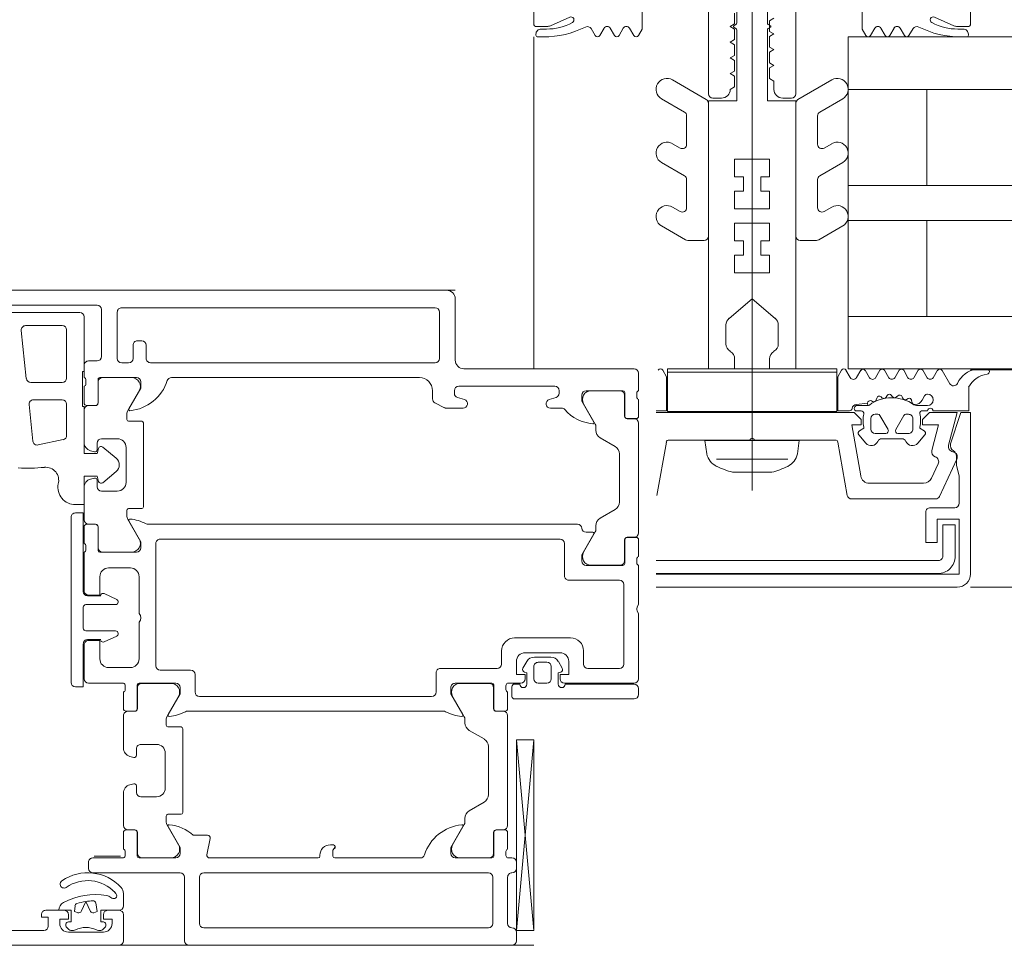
# Model space of a CAD drawing. Header units: centimetres. Extents: x -1253 to 21770, y -8842 to 3590.
# Tile 83 of 120: x 483 to 495, y 1664 to 1675. Entities that reach past the tile are written whole.
import ezdxf

# ---------------------------------------------------------------- set-up
doc = ezdxf.new("R2010")
doc.units = ezdxf.units.CM
for name, color, linetype, lineweight in [('A-DETL-GENF', 92, 'Continuous', 9), ('A-DOOR', 31, 'Continuous', 13), ('A-GLAZ-CURT', 52, 'Continuous', 9), ('A-GLAZ-CWMG', 51, 'Continuous', 9)]:
    doc.layers.add(name, color=color, linetype=linetype, lineweight=lineweight)

# ---------------------------------------------------------------- blocks, each defined once
blk = doc.blocks.new('Schueco_FWS_ADS-75-SimplySmart_inw_Family-02 - FWS SI insert unit 90-2368395-6_piętro IV __13_80 m_ - stan projektowany')
at = {"layer": 'A-DETL-GENF'}
for p, q in [((-75.5, 6.6), (75.5, 6.6)), ((74.6, -0.9), (-74.6, -0.9))]:
    blk.add_line(p, q, dxfattribs=at)
at = {"layer": 'A-DOOR'}
for p, q in [((-75.3, 6.45), (-75.3, 6.55)), ((-75.25, 6.6), (-71.55, 6.6)), ((-71.5, 6.55), (-71.5, 5.82)), ((-70.8, 6.25), (-70.8, 6.55)), ((-75.3, 4.249), (-75.5, 6.43)), ((-70.17, 6.45), (-70.57, 6.45)), ((-70.543, 6.43), (-70.513, 6.43)), ((-70.227, 6.43), (-70.197, 6.43)), ((-68.6, 6.43), (-69.89, 6.43)), ((-75.2, 5.82), (-75.2, 6.35)), ((-75.03, 6.35), (-75.03, 5.82)), ((-71.72, 6.4), (-74.98, 6.4)), ((-71.67, 5.82), (-71.67, 6.35)), ((-70.588, 6.397), (-70.564, 6.421)), ((-70.176, 6.421), (-70.152, 6.397)), ((-70.62, 6.2), (-70.75, 6.2)), ((-69.91, 6.2), (-70.12, 6.2)), ((-74.98, 5.77), (-71.72, 5.77)), ((-71.45, 5.77), (-70.45, 5.77)), ((-75.3, 5.65), (-75.3, 5.72)), ((-70.4, 5.72), (-70.4, 5.65)), ((-75.2, 5.6), (-75.25, 5.6)), ((-75.18, 5.528), (-75.18, 5.572)), ((-75.041, 5.58), (-75.041, 5.31)), ((-75.04, 5.309), (-75.04, 5.549)), ((-74.6, 5.6), (-75.021, 5.6)), ((-74.99, 5.599), (-74.656, 5.599)), ((-73.22, 5.6), (-74.2, 5.6)), ((-73.05, 5.58), (-73.05, 5.57)), ((-71.786, 5.6), (-73.03, 5.6)), ((-71.794, 5.376), (-71.757, 5.564)), ((-70.979, 5.6), (-71.4, 5.6)), ((-71.01, 5.599), (-71.344, 5.599)), ((-70.96, 5.309), (-70.96, 5.549)), ((-70.959, 5.31), (-70.959, 5.58)), ((-70.82, 5.572), (-70.82, 5.528)), ((-70.45, 5.6), (-70.8, 5.6)), ((-70.765, 5.58), (-70.465, 5.58)), ((-75.2, 5.31), (-75.2, 5.5)), ((-74.569, 5.449), (-74.703, 5.216)), ((-73.17, 5.45), (-73.205, 5.45)), ((-71.431, 5.449), (-71.297, 5.216)), ((-70.8, 5.5), (-70.8, 5.31)), ((-71.6, 5.34), (-71.764, 5.34)), ((-75.2, 3.971), (-75.2, 5.229)), ((-75.071, 5.28), (-75.17, 5.28)), ((-75.15, 5.279), (-75.07, 5.279)), ((-74.71, 5.191), (-74.71, 5.147)), ((-71.29, 5.191), (-71.29, 5.12)), ((-70.85, 5.279), (-70.93, 5.279)), ((-70.83, 5.28), (-70.929, 5.28)), ((-70.8, 4.859), (-70.8, 5.229)), ((-71.48, 5.08), (-71.48, 4.12)), ((-71.31, 5.1), (-71.46, 5.1)), ((-74.76, 5.06), (-74.93, 4.962)), ((-74.98, 4.875), (-74.98, 4.325)), ((-71.18, 4.9), (-71, 4.9)), ((-70.95, 4.85), (-70.95, 4.775)), ((-71.28, 4.4), (-71.28, 4.8)), ((-70.919, 4.751), (-70.874, 4.763)), ((-70.95, 4.425), (-70.95, 4.35)), ((-70.874, 4.437), (-70.919, 4.449)), ((-71, 4.3), (-71.18, 4.3)), ((-70.8, 3.971), (-70.8, 4.341)), ((-74.93, 4.238), (-74.76, 4.14)), ((-71.46, 4.1), (-71.31, 4.1)), ((-71.29, 4.08), (-71.29, 4.009)), ((-74.71, 4.053), (-74.71, 4.009)), ((-74.703, 3.984), (-74.569, 3.751)), ((-71.297, 3.984), (-71.431, 3.751)), ((-75.2, 3.7), (-75.2, 3.89)), ((-75.17, 3.92), (-75.071, 3.92)), ((-75.07, 3.921), (-75.15, 3.921)), ((-75.041, 3.89), (-75.041, 3.62)), ((-75.04, 3.651), (-75.04, 3.891)), ((-74.467, 3.92), (-71.533, 3.92)), ((-70.96, 3.651), (-70.96, 3.891)), ((-70.959, 3.62), (-70.959, 3.89)), ((-70.93, 3.921), (-70.85, 3.921)), ((-70.929, 3.92), (-70.83, 3.92)), ((-70.8, 3.89), (-70.8, 3.7)), ((-76.7, 3.73), (-76.7, 3.66)), ((-75.28, 3.78), (-76.65, 3.78)), ((-75.25, 3.64), (-75.25, 3.75)), ((-71.67, 3.75), (-74.33, 3.75)), ((-76.65, 3.61), (-75.86, 3.61)), ((-75.34, 3.61), (-75.28, 3.61)), ((-75.18, 3.628), (-75.18, 3.672)), ((-74.38, 3.7), (-74.38, 3.48)), ((-71.62, 3.5), (-71.62, 3.7)), ((-70.82, 3.672), (-70.82, 3.628)), ((-76.7, 2.8), (-76.7, 3.55)), ((-76.65, 3.6), (-75.85, 3.6)), ((-75.7, 3.55), (-75.7, 3.41)), ((-75.55, 3.6), (-75.65, 3.6)), ((-75.5, 3.41), (-75.5, 3.55)), ((-75.35, 3.6), (-75.2, 3.6)), ((-75.021, 3.6), (-74.6, 3.6)), ((-74.656, 3.601), (-74.99, 3.601)), ((-71.4, 3.6), (-70.979, 3.6)), ((-71.344, 3.601), (-71.01, 3.601)), ((-70.8, 3.6), (-70.4, 3.6)), ((-70.35, 3.55), (-70.35, 3.16)), ((-70.2, 3.59), (-70.2, 1.7)), ((-76.12, 3.43), (-76.48, 3.43)), ((-75.826, 3.429), (-75.781, 3.35)), ((-75.419, 3.35), (-75.374, 3.429)), ((-74.43, 3.43), (-75.08, 3.43)), ((-71.22, 3.45), (-71.57, 3.45)), ((-71.17, 2), (-71.17, 3.4)), ((-70.63, 3.42), (-70.88, 3.42)), ((-76.53, 3.38), (-76.53, 2.47)), ((-76.07, 3.23), (-76.07, 3.38)), ((-75.694, 3.3), (-75.506, 3.3)), ((-75.65, 3.36), (-75.55, 3.36)), ((-75.13, 3.38), (-75.13, 3.23)), ((-70.98, 3.32), (-70.98, 2.9)), ((-75.8, 3.25), (-75.4, 3.25)), ((-75.28, 3.08), (-75.92, 3.08)), ((-70.723, 3.06), (-70.581, 3.126)), ((-70.54, 3.1), (-70.39, 3.1)), ((-70.74, 3.03), (-70.74, 3.033)), ((-70.37, 3), (-70.71, 3)), ((-70.34, 2.73), (-70.34, 2.97)), ((-70.98, 2.8), (-70.98, 2.38)), ((-76.7, 2.25), (-76.7, 2.7)), ((-70.74, 2.667), (-70.74, 2.67)), ((-70.581, 2.574), (-70.723, 2.64)), ((-70.71, 2.7), (-70.37, 2.7)), ((-70.39, 2.6), (-70.54, 2.6)), ((-70.35, 2.54), (-70.35, 2.1)), ((-76.48, 2.42), (-75.9, 2.42)), ((-75.85, 2.37), (-75.85, 2)), ((-70.88, 2.28), (-70.63, 2.28)), ((-76.7, 1.96), (-76.7, 2.15)), ((-76.68, 2.178), (-76.68, 2.222)), ((-76.541, 2.23), (-76.541, 1.96)), ((-76.54, 1.959), (-76.54, 2.199)), ((-76.1, 2.25), (-76.521, 2.25)), ((-76.49, 2.249), (-76.156, 2.249)), ((-76.069, 2.099), (-76.203, 1.866)), ((-70.529, 2.1), (-70.95, 2.1)), ((-70.894, 2.099), (-70.56, 2.099)), ((-70.51, 2.049), (-70.51, 1.809)), ((-70.509, 1.81), (-70.509, 2.08)), ((-70.37, 2.072), (-70.37, 2.028)), ((-76.571, 1.93), (-76.67, 1.93)), ((-76.65, 1.929), (-76.57, 1.929)), ((-75.8, 1.95), (-71.22, 1.95)), ((-70.847, 1.716), (-70.981, 1.949)), ((-70.35, 2), (-70.35, 1.81)), ((-76.7, 0.621), (-76.7, 1.879)), ((-76.21, 1.841), (-76.21, 1.797)), ((-76.099, 1.87), (-76.176, 1.87)), ((-76.26, 1.71), (-76.43, 1.612)), ((-71.083, 1.78), (-76, 1.78)), ((-70.84, 1.62), (-70.84, 1.691)), ((-70.48, 1.779), (-70.4, 1.779)), ((-70.38, 1.78), (-70.479, 1.78)), ((-70.35, 1.729), (-70.35, 1.359)), ((-71.03, 0.62), (-71.03, 1.58)), ((-71.01, 1.6), (-70.86, 1.6)), ((-76.48, 1.525), (-76.48, 0.975)), ((-70.55, 1.4), (-70.73, 1.4)), ((-70.83, 1.3), (-70.83, 0.9)), ((-70.716, 1.177), (-70.564, 1.304)), ((-70.5, 1.275), (-70.5, 1.35)), ((-70.424, 1.263), (-70.469, 1.251)), ((-70.564, 0.896), (-70.716, 1.023)), ((-70.5, 0.85), (-70.5, 0.925)), ((-70.469, 0.949), (-70.424, 0.937)), ((-76.43, 0.888), (-76.26, 0.79)), ((-70.73, 0.8), (-70.55, 0.8)), ((-70.35, 0.841), (-70.35, 0.471)), ((-69.824, 0.872), (-70.11, 0.811)), ((-69.72, 0.41), (-69.764, 0.829)), ((-76.21, 0.703), (-76.21, 0.659)), ((-70.15, 0.763), (-70.15, 0.405)), ((-76.67, 0.57), (-76.571, 0.57)), ((-76.57, 0.571), (-76.65, 0.571)), ((-76.203, 0.634), (-76.069, 0.401)), ((-70.86, 0.6), (-71.01, 0.6)), ((-70.84, 0.509), (-70.84, 0.58)), ((-76.7, 0.35), (-76.7, 0.54)), ((-76.541, 0.54), (-76.541, 0.27)), ((-76.54, 0.301), (-76.54, 0.541)), ((-70.981, 0.251), (-70.847, 0.484)), ((-75.817, 0.45), (-75.69, 0.45)), ((-75.675, 0.352), (-75.755, 0.328)), ((-74.625, 0.328), (-74.705, 0.352)), ((-74.69, 0.45), (-74.499, 0.45)), ((-74.476, 0.445), (-74.367, 0.389)), ((-74.34, 0.344), (-74.34, 0.25)), ((-70.51, 0.391), (-70.51, 0.151)), ((-70.509, 0.12), (-70.509, 0.39)), ((-70.4, 0.421), (-70.48, 0.421)), ((-70.479, 0.42), (-70.38, 0.42)), ((-70.35, 0.39), (-70.35, 0.2)), ((-70.1, 0.355), (-69.769, 0.355)), ((-76.7, 0.05), (-76.7, 0.25)), ((-76.68, 0.278), (-76.68, 0.322)), ((-76.521, 0.25), (-76.1, 0.25)), ((-76.156, 0.251), (-76.49, 0.251)), ((-75.79, 0.28), (-75.79, 0.25)), ((-74.59, 0.25), (-74.59, 0.28)), ((-75.74, 0.2), (-74.64, 0.2)), ((-70.37, 0.172), (-70.37, 0.128)), ((-69.738, 0.155), (-70.1, 0.155)), ((-74.7, 0), (-76.65, 0)), ((-74.19, 0.1), (-71.35, 0.1)), ((-70.95, 0.1), (-70.529, 0.1)), ((-70.56, 0.101), (-70.894, 0.101)), ((-70.35, 0.1), (-70.35, -0.04)), ((-70.15, 0.105), (-70.15, -0.445)), ((-69.63, -0.44), (-69.688, 0.11)), ((-74.6, -0.8), (-74.6, -0.1)), ((-71.11, -0.07), (-74.37, -0.07)), ((-70.78, -0.07), (-70.86, -0.07)), ((-70.4, -0.09), (-70.5, -0.09)), ((-74.42, -0.12), (-74.42, -0.65)), ((-71.06, -0.27), (-71.06, -0.12)), ((-70.91, -0.12), (-70.91, -0.27)), ((-70.73, -0.65), (-70.73, -0.12)), ((-70.55, -0.14), (-70.55, -0.68)), ((-70.96, -0.32), (-71.01, -0.32)), ((-70.1, -0.495), (-69.68, -0.495)), ((-69.45, -0.645), (-70.3, -0.645)), ((-74.37, -0.7), (-70.78, -0.7)), ((-70.5, -0.73), (-69.21, -0.73)), ((-68.35, -0.9), (-74.5, -0.9))]:
    blk.add_line(p, q, dxfattribs=at)
at = {"layer": 'A-DOOR', "flags": 128}
for points in [[(-70.75, 6.6), (-62.1, 6.6), (-62.1, 6.26), (-62.21, 6.15), (-62.27, 6.15), (-62.27, 6.32)], [(-75.5, 4.249), (-75.5, 6.43), (-75.3, 6.43), (-75.3, 4.249), (-75.5, 4.249), (-75.3, 6.43)], [(-70.75, 6.2), (-70.54, 6.2), (-70.54, 6.33), (-70.57, 6.33)], [(-70.67, 6.35), (-70.67, 6.3), (-70.57, 6.3), (-70.57, 6.25)], [(-70.17, 6.33), (-70.2, 6.33), (-70.2, 6.2), (-70.06, 6.2)], [(-70.17, 6.25), (-70.17, 6.3), (-70.07, 6.3), (-70.07, 6.35)], [(-69.94, 6.38), (-69.94, 6.28), (-69.86, 6.28), (-69.86, 6.25)], [(-70.8, 6.006), (-70.8, 6.015), (-70.8, 6.15)], [(-74.688, 5.241), (-74.55, 5.48), (-74.55, 5.55)], [(-73.225, 5.47), (-73.225, 5.477), (-73.2, 5.51), (-73.2, 5.58)], [(-71.45, 5.55), (-71.45, 5.48), (-71.312, 5.241)], [(-74.55, 3.65), (-74.55, 3.72), (-74.688, 3.959)], [(-71.312, 3.959), (-71.45, 3.72), (-71.45, 3.65)], [(-75.78, 3.61), (-75.78, 3.48), (-75.808, 3.473)], [(-75.392, 3.473), (-75.42, 3.48), (-75.42, 3.61)], [(-70.34, 3.15), (-70.34, 3.64), (-70.25, 3.64)], [(-75.8, 3.55), (-75.8, 3.5), (-75.9, 3.5), (-75.9, 3.35)], [(-75.3, 3.35), (-75.3, 3.5), (-75.4, 3.5), (-75.4, 3.55)], [(-70.4, 3.11), (-70.53, 3.11), (-70.53, 3.32)], [(-70.53, 2.38), (-70.53, 2.59), (-70.4, 2.59)], [(-70.25, 1.65), (-70.34, 1.65), (-70.34, 2.55)], [(-76.188, 1.891), (-76.05, 2.13), (-76.05, 2.2)], [(-71, 2.05), (-71, 1.98), (-70.862, 1.741)], [(-70.516, 1.289), (-70.5, 1.23), (-70.35, 1.23), (-70.35, 1.555), (-70.25, 1.555)], [(-70.35, -0.595), (-70.35, 0.03), (-70.33, 0.03), (-70.33, 0.43), (-70.35, 0.43), (-70.35, 0.97), (-70.5, 0.97), (-70.516, 0.911)], [(-76.05, 0.3), (-76.05, 0.37), (-76.188, 0.609)], [(-70.862, 0.459), (-71, 0.22), (-71, 0.15)]]:
    blk.add_lwpolyline(points, dxfattribs=at)
for points in [[(-70.483, 6.115), (-70.5, 6.213), (-70.46, 6.227), (-70.5, 6.213)], [(-70.423, 6.212), (-70.37, 6.099), (-70.317, 6.212), (-70.37, 6.099)], [(-70.28, 6.227), (-70.24, 6.213), (-70.246, 6.149), (-70.24, 6.213)]]:
    blk.add_lwpolyline(points, close=True, dxfattribs=at)
at = {"layer": 'A-DOOR'}
for centre, radius, start, end in [((-75.25, 6.55), 0.05, 90, 180), ((-71.55, 6.55), 0.05, 0, 90), ((-70.75, 6.55), 0.05, 90, 180), ((-75.25, 6.45), 0.05, 180, 270), ((-70.57, 6.35), 0.1, 90, 180), ((-70.543, 6.4), 0.03, 90, 135), ((-70.513, 6.38), 0.05, 62.5107, 90), ((-70.227, 6.38), 0.05, 90, 117.4893), ((-70.197, 6.4), 0.03, 45, 90), ((-70.17, 6.35), 0.1, 0, 90), ((-69.89, 6.38), 0.05, 90, 180), ((-75.25, 6.35), 0.05, 0, 90), ((-74.98, 6.35), 0.05, 90, 180), ((-71.72, 6.35), 0.05, 0, 90), ((-70.56, 6.369), 0.04, 135, 255.5225), ((-70.37, 6.655), 0.26, 242.5107, 297.4893), ((-70.18, 6.369), 0.04, 284.4775, 45), ((-70.75, 6.25), 0.05, 180, 270), ((-70.62, 6.25), 0.05, 270, 360), ((-70.45, 6.199), 0.03, 25, 110), ((-70.45, 6.199), 0.03, 25, 110), ((-70.29, 6.199), 0.03, 70, 155), ((-70.29, 6.199), 0.03, 70, 155), ((-70.12, 6.25), 0.05, 180, 270), ((-69.91, 6.25), 0.05, 270, 0), ((-70.75, 6.15), 0.05, 90, 180), ((-70.482, 6.81), 0.79, 260.8458, 297.8642), ((-70.453, 6.121), 0.03, 190, 272.4282), ((-70.453, 6.121), 0.03, 190, 272.4282), ((-70.482, 6.81), 0.72, 272.4282, 278.9885), ((-70.482, 6.81), 0.72, 272.4282, 278.9885), ((-70.482, 6.81), 0.72, 278.9885, 287.4598), ((-70.482, 6.81), 0.72, 278.9885, 287.4598), ((-70.275, 6.152), 0.03, 287.4598, 355), ((-70.275, 6.152), 0.03, 287.4598, 355), ((-70.16, 6.2), 0.1, 297.8642, 0), ((-70.27, 6.029), 0.53, 180, 181.5104), ((-70.7, 6.006), 0.1, 180, 222.3901), ((-70.694, 6.035), 0.03, 102.6892, 206.8893), ((-70.623, 6.071), 0.11, 206.8893, 223.162), ((-70.391, 6.289), 0.429, 223.162, 304.8585), ((-70.69, 6.015), 0.05, 49.3398, 102.6892), ((-70.592, 6.129), 0.1, 229.3398, 260.8458), ((-70.391, 6.289), 0.519, 222.3901, 304.8585), ((-70.12, 5.9), 0.045, 304.8585, 124.8585), ((-75.25, 5.72), 0.05, 90, 180), ((-75.25, 5.82), 0.05, 270, 0), ((-74.98, 5.82), 0.05, 180, 270), ((-71.72, 5.82), 0.05, 270, 360), ((-71.45, 5.82), 0.05, 180, 270), ((-70.45, 5.72), 0.05, 0, 90), ((-75.25, 5.65), 0.05, 180, 270), ((-70.45, 5.65), 0.05, 270, 0), ((-75.21, 5.572), 0.03, 0, 70.5288), ((-75.21, 5.528), 0.03, 289.4712, 0), ((-75.021, 5.58), 0.02, 90, 180), ((-74.99, 5.549), 0.05, 90, 180), ((-74.724, 5.718), 0.5, 275.6226, 342.2516), ((-74.656, 5.499), 0.1, 330, 90), ((-74.6, 5.55), 0.05, 0, 90), ((-74.2, 5.55), 0.05, 90, 162.2516), ((-73.22, 5.58), 0.02, 0, 90), ((-73.17, 5.57), 0.12, 270, 0), ((-73.03, 5.58), 0.02, 90, 180), ((-71.786, 5.57), 0.03, 349, 90), ((-71.4, 5.55), 0.05, 90, 180), ((-71.344, 5.499), 0.1, 90, 210), ((-71.01, 5.549), 0.05, 0, 90), ((-70.979, 5.58), 0.02, 0, 90), ((-70.79, 5.572), 0.03, 109.4712, 180), ((-70.79, 5.528), 0.03, 180, 250.5288), ((-73.205, 5.477), 0.02, 135, 180), ((-73.205, 5.47), 0.02, 180, 270), ((-75.17, 5.31), 0.03, 180, 270), ((-75.071, 5.31), 0.03, 270, 0), ((-75.07, 5.309), 0.03, 270, 0), ((-71.764, 5.37), 0.03, 169, 270), ((-71.272, 5.717), 0.5, 228.9748, 263.8593), ((-70.93, 5.309), 0.03, 180, 270), ((-70.929, 5.31), 0.03, 180, 270), ((-70.83, 5.31), 0.03, 270, 0), ((-75.15, 5.229), 0.05, 90, 180), ((-74.66, 5.191), 0.05, 150, 180), ((-74.676, 5.234), 0.0138, 150, 275.6226), ((-71.324, 5.234), 0.0138, 263.8593, 30), ((-71.34, 5.191), 0.05, 0, 30), ((-70.85, 5.229), 0.05, 0, 90), ((-74.81, 5.147), 0.1, 300, 0), ((-71.46, 5.08), 0.02, 90, 180), ((-71.31, 5.12), 0.02, 270, 0), ((-74.88, 4.875), 0.1, 120, 180), ((-71.18, 4.8), 0.1, 90, 180), ((-71, 4.85), 0.05, 0, 90), ((-70.9, 4.859), 0.1, 285, 0), ((-70.925, 4.775), 0.025, 180, 285), ((-71.18, 4.4), 0.1, 180, 270), ((-70.925, 4.425), 0.025, 75, 180), ((-70.9, 4.341), 0.1, 0, 75), ((-74.88, 4.325), 0.1, 180, 240), ((-71, 4.35), 0.05, 270, 0), ((-74.81, 4.053), 0.1, 0, 60), ((-71.46, 4.12), 0.02, 180, 270), ((-71.31, 4.08), 0.02, 0, 90), ((-75.15, 3.971), 0.05, 180, 270), ((-74.66, 4.009), 0.05, 180, 210), ((-74.676, 3.966), 0.0138, 84.6714, 210), ((-74.721, 3.482), 0.5, 62.5097, 84.6714), ((-71.279, 3.482), 0.5, 95.3286, 117.4903), ((-71.324, 3.966), 0.0138, 330, 95.3286), ((-71.34, 4.009), 0.05, 330, 0), ((-70.85, 3.971), 0.05, 270, 0), ((-75.17, 3.89), 0.03, 90, 180), ((-75.071, 3.89), 0.03, 360, 90), ((-75.07, 3.891), 0.03, 0, 90), ((-74.467, 3.97), 0.05, 242.5097, 270), ((-71.533, 3.97), 0.05, 270, 297.4903), ((-70.93, 3.891), 0.03, 90, 180), ((-70.929, 3.89), 0.03, 90, 180), ((-70.83, 3.89), 0.03, 0, 90), ((-76.65, 3.73), 0.05, 90, 180), ((-75.28, 3.75), 0.03, 0, 90), ((-74.656, 3.701), 0.1, 270, 30), ((-74.33, 3.7), 0.05, 90, 180), ((-71.67, 3.7), 0.05, 0, 90), ((-71.344, 3.701), 0.1, 150, 270), ((-76.65, 3.66), 0.05, 180, 270), ((-75.82, 3.61), 0.04, 0, 180), ((-75.38, 3.61), 0.04, 0, 180), ((-75.28, 3.64), 0.03, 270, 0), ((-75.21, 3.672), 0.03, 0, 70.5288), ((-75.21, 3.628), 0.03, 289.4712, 360), ((-75.021, 3.62), 0.02, 180, 270), ((-74.99, 3.651), 0.05, 180, 270), ((-74.6, 3.65), 0.05, 270, 0), ((-71.4, 3.65), 0.05, 180, 270), ((-71.01, 3.651), 0.05, 270, 0), ((-70.979, 3.62), 0.02, 270, 0), ((-70.79, 3.672), 0.03, 109.4712, 180), ((-70.79, 3.628), 0.03, 180, 250.5288), ((-70.25, 3.59), 0.05, 0, 90), ((-76.65, 3.55), 0.05, 90, 180), ((-75.85, 3.55), 0.05, 0, 90), ((-75.65, 3.55), 0.05, 90, 180), ((-75.55, 3.55), 0.05, 0, 90), ((-75.35, 3.55), 0.05, 90, 180), ((-71.57, 3.5), 0.05, 180, 270), ((-70.4, 3.55), 0.05, 0, 90), ((-76.48, 3.38), 0.05, 90, 180), ((-76.12, 3.38), 0.05, 0, 90), ((-75.8, 3.444), 0.03, 105, 210), ((-75.65, 3.41), 0.05, 180, 270), ((-75.55, 3.41), 0.05, 270, 0), ((-75.4, 3.444), 0.03, 330, 75), ((-75.08, 3.38), 0.05, 90, 180), ((-74.43, 3.48), 0.05, 270, 0), ((-71.22, 3.4), 0.05, 0, 90), ((-70.88, 3.32), 0.1, 90, 180), ((-70.63, 3.32), 0.1, 0, 90), ((-75.8, 3.35), 0.1, 180, 270), ((-75.694, 3.4), 0.1, 210, 270), ((-75.506, 3.4), 0.1, 270, 330), ((-75.4, 3.35), 0.1, 270, 0), ((-75.92, 3.23), 0.15, 180, 270), ((-75.28, 3.23), 0.15, 270, 0), ((-70.4, 3.16), 0.05, 270, 0), ((-70.71, 3.033), 0.03, 115, 180), ((-70.568, 3.099), 0.03, 21.7118, 115), ((-70.39, 3.15), 0.05, 270, 0), ((-70.71, 3.03), 0.03, 180, 270), ((-70.37, 2.97), 0.03, 0, 90), ((-70.927, 2.85), 0.0725, 136.3972, 223.6028), ((-76.752, 2.75), 0.0725, 316.3972, 43.6028), ((-70.37, 2.73), 0.03, 270, 0), ((-70.71, 2.67), 0.03, 90, 180), ((-70.71, 2.667), 0.03, 180, 245), ((-70.39, 2.55), 0.05, 0, 90), ((-70.568, 2.601), 0.03, 245, 338.2882), ((-70.4, 2.54), 0.05, 360, 90), ((-76.48, 2.47), 0.05, 180, 270), ((-75.9, 2.37), 0.05, 360, 90), ((-70.88, 2.38), 0.1, 180, 270), ((-70.63, 2.38), 0.1, 270, 0), ((-76.71, 2.222), 0.03, 0, 70.5288), ((-76.71, 2.178), 0.03, 289.4712, 0), ((-76.521, 2.23), 0.02, 90, 180), ((-76.49, 2.199), 0.05, 90, 180), ((-76.156, 2.149), 0.1, 330, 90), ((-76.1, 2.2), 0.05, 0, 90), ((-70.95, 2.05), 0.05, 90, 180), ((-70.894, 1.999), 0.1, 90, 210), ((-70.56, 2.049), 0.05, 0, 90), ((-70.529, 2.08), 0.02, 0, 90), ((-70.34, 2.072), 0.03, 109.4712, 180), ((-76.67, 1.96), 0.03, 180, 270), ((-76.65, 1.879), 0.05, 90, 180), ((-76.571, 1.96), 0.03, 270, 0), ((-76.57, 1.959), 0.03, 270, 0), ((-75.8, 2), 0.05, 180, 270), ((-71.22, 2), 0.05, 270, 0), ((-70.34, 2.028), 0.03, 180, 250.5288), ((-76.16, 1.841), 0.05, 150, 180), ((-76.176, 1.884), 0.0138, 150, 270), ((-76.099, 1.82), 0.05, 5.7392, 90), ((-76, 1.83), 0.05, 185.7392, 270), ((-70.48, 1.809), 0.03, 180, 270), ((-70.479, 1.81), 0.03, 180, 270), ((-70.38, 1.81), 0.03, 270, 0), ((-76.31, 1.797), 0.1, 300, 0), ((-71.083, 1.73), 0.05, 62.5097, 90), ((-70.829, 2.218), 0.5, 242.5097, 264.6714), ((-70.874, 1.734), 0.0138, 264.6714, 30), ((-70.89, 1.691), 0.05, 0, 30), ((-70.4, 1.729), 0.05, 0, 90), ((-70.25, 1.7), 0.05, 270, 0), ((-76.38, 1.525), 0.1, 120, 180), ((-71.01, 1.58), 0.02, 90, 180), ((-70.86, 1.62), 0.02, 270, 0), ((-70.25, 1.355), 0.2, 349.3496, 90), ((-70.73, 1.3), 0.1, 90, 180), ((-70.55, 1.35), 0.05, 0, 90), ((-70.45, 1.359), 0.1, 285, 360), ((-70.545, 1.281), 0.03, 14.9951, 130), ((-70.475, 1.275), 0.025, 180, 285), ((-69.909, 1.277), 0.15, 164.3113, 275.3952), ((-70.652, 1.1), 0.1, 130, 230), ((-69.707, -0.863), 2, 86.7837, 95.3952), ((-76.38, 0.975), 0.1, 180, 240), ((-70.545, 0.919), 0.03, 230, 345.0049), ((-70.475, 0.925), 0.025, 75, 180), ((-70.45, 0.841), 0.1, 0, 75), ((-76.31, 0.703), 0.1, 0, 60), ((-70.73, 0.9), 0.1, 180, 270), ((-70.55, 0.85), 0.05, 270, 360), ((-70.1, 0.763), 0.05, 102, 180), ((-69.813, 0.823), 0.05, 6, 102), ((-76.65, 0.621), 0.05, 180, 270), ((-76.67, 0.54), 0.03, 90, 180), ((-76.571, 0.54), 0.03, 0, 90), ((-76.57, 0.541), 0.03, 0, 90), ((-76.16, 0.659), 0.05, 180, 210), ((-76.176, 0.616), 0.0138, 84.0801, 210), ((-76.226, 0.133), 0.5, 41.9139, 84.0801), ((-71.01, 0.62), 0.02, 180, 270), ((-70.86, 0.58), 0.02, 0, 90), ((-75.817, 0.5), 0.05, 221.9139, 270), ((-70.826, -0.018), 0.5, 95.6226, 162.2516), ((-70.874, 0.466), 0.0138, 330, 95.6226), ((-70.89, 0.509), 0.05, 330, 0), ((-70.4, 0.471), 0.05, 270, 360), ((-76.71, 0.322), 0.03, 0, 70.5288), ((-76.156, 0.351), 0.1, 270, 30), ((-75.69, 0.4), 0.05, 287, 90), ((-74.69, 0.4), 0.05, 90, 253), ((-74.499, 0.4), 0.05, 63, 90), ((-74.39, 0.344), 0.05, 360, 63), ((-70.48, 0.391), 0.03, 90, 180), ((-70.479, 0.39), 0.03, 90, 180), ((-70.38, 0.39), 0.03, 360, 90), ((-70.1, 0.405), 0.05, 180, 270), ((-69.769, 0.405), 0.05, 270, 6), ((-76.71, 0.278), 0.03, 289.4712, 0), ((-76.521, 0.27), 0.02, 180, 270), ((-76.49, 0.301), 0.05, 180, 270), ((-76.1, 0.3), 0.05, 270, 360), ((-75.74, 0.28), 0.05, 107, 180), ((-75.74, 0.25), 0.05, 180, 270), ((-74.64, 0.25), 0.05, 270, 360), ((-74.64, 0.28), 0.05, 0, 73), ((-74.19, 0.25), 0.15, 180, 270), ((-70.894, 0.201), 0.1, 150, 270), ((-71.35, 0.15), 0.05, 270, 342.2516), ((-70.95, 0.15), 0.05, 180, 270), ((-70.56, 0.151), 0.05, 270, 0), ((-70.529, 0.12), 0.02, 270, 0), ((-70.34, 0.172), 0.03, 109.4712, 180), ((-70.34, 0.128), 0.03, 180, 250.5288), ((-70.1, 0.105), 0.05, 90, 180), ((-69.738, 0.105), 0.05, 6, 90), ((-76.65, 0.05), 0.05, 180, 270), ((-74.7, -0.1), 0.1, 0, 90), ((-74.37, -0.12), 0.05, 90, 180), ((-71.11, -0.12), 0.05, 360, 90), ((-70.86, -0.12), 0.05, 90, 180), ((-70.78, -0.12), 0.05, 0, 90), ((-70.5, -0.14), 0.05, 90, 180), ((-70.4, -0.04), 0.05, 270, 0), ((-71.01, -0.27), 0.05, 180, 270), ((-70.96, -0.27), 0.05, 270, 0), ((-70.1, -0.445), 0.05, 180, 270), ((-69.68, -0.445), 0.05, 270, 6), ((-74.37, -0.65), 0.05, 180, 270), ((-70.78, -0.65), 0.05, 270, 0), ((-70.3, -0.595), 0.05, 180, 270), ((-70.5, -0.68), 0.05, 180, 270), ((-74.5, -0.8), 0.1, 180, 270)]:
    blk.add_arc(centre, radius, start, end, dxfattribs=at)
blk = doc.blocks.new('Rectangular Mullion - SI_CovCap-20mm_Mull-85mm-2281818-6_piętro IV __13_80 m_ - stan projektowany')
at = {"layer": 'A-DETL-GENF'}
for p, q in [((-0.5, 3.15), (-0.5, 5.85)), ((0.5, 5.85), (0.5, 3.15)), ((0, 5.327), (0, -1.394)), ((-0.175, 3.96), (-0.175, 4.099)), ((0.175, 3.96), (0.175, 4.099)), ((-2.31, 3.929), (-2.089, 4.027)), ((2.31, 3.929), (2.089, 4.027)), ((-2.48, 3.92), (-2.351, 3.92)), ((-2.355, 3.89), (-2.416, 3.89)), ((-1.843, 3.895), (-1.796, 3.815)), ((-1.744, 3.815), (-1.696, 3.899)), ((-1.625, 3.899), (-1.576, 3.815)), ((-1.524, 3.815), (-1.475, 3.899)), ((-1.404, 3.899), (-1.355, 3.815)), ((-0.21, 3.929), (-0.185, 3.943)), ((-0.185, 3.897), (-0.21, 3.911)), ((0.21, 3.929), (0.185, 3.943)), ((0.185, 3.897), (0.21, 3.911)), ((1.404, 3.899), (1.355, 3.815)), ((1.524, 3.815), (1.475, 3.899)), ((1.625, 3.899), (1.576, 3.815)), ((1.744, 3.815), (1.696, 3.899)), ((1.843, 3.895), (1.796, 3.815)), ((2.48, 3.92), (2.351, 3.92)), ((2.355, 3.89), (2.416, 3.89)), ((-2.476, 3.83), (-2.476, 3.82)), ((2.456, 3.8), (2.389, 3.8)), ((2.476, 3.83), (2.476, 3.82)), ((-0.913, 3.308), (-0.525, 3.084)), ((0.912, 3.308), (0.525, 3.084)), ((-0.775, 2.94), (-1.038, 3.092)), ((-0.35, 3.1), (-0.45, 3.1)), ((0.45, 3.1), (0.35, 3.1)), ((0.775, 2.94), (1.037, 3.092)), ((-0.5, 3.041), (-0.5, 1.52)), ((0.5, 3.041), (0.5, 1.52)), ((-0.75, 2.571), (-0.75, 2.897)), ((0.75, 2.571), (0.75, 2.897)), ((-0.913, 2.578), (-0.825, 2.528)), ((0.912, 2.578), (0.825, 2.528)), ((-0.775, 2.21), (-1.038, 2.362)), ((0.775, 2.21), (1.037, 2.362)), ((-0.75, 1.845), (-0.75, 2.167)), ((0.75, 1.845), (0.75, 2.167)), ((-0.913, 1.852), (-0.825, 1.802)), ((0.912, 1.852), (0.825, 1.802)), ((-0.762, 1.477), (-1.038, 1.636)), ((0.762, 1.477), (1.037, 1.636)), ((-0.55, 1.47), (-0.737, 1.47)), ((0.55, 1.47), (0.737, 1.47)), ((-0.3, 0.502), (-0.3, 0.287)), ((0.3, 0.502), (0.3, 0.287)), ((-2.599, -0.001), (-2.687, -0.001)), ((-2.175, -0.018), (-2.263, -0.17)), ((-2.073, -0.102), (-2.124, -0.017)), ((-1.955, -0.017), (-2.005, -0.102)), ((-1.853, -0.102), (-1.903, -0.017)), ((-1.736, -0.017), (-1.785, -0.102)), ((-1.634, -0.103), (-1.684, -0.017)), ((-1.516, -0.017), (-1.565, -0.102)), ((-1.414, -0.103), (-1.464, -0.017)), ((-1.296, -0.017), (-1.345, -0.103)), ((-1.196, -0.098), (-1.244, -0.017)), ((-1.075, -0.016), (-1.123, -0.099)), ((-1.975, -0.31), (-1.947, -0.359)), ((-1.722, -0.333), (-1.717, -0.32)), ((-1.668, -0.308), (-1.653, -0.322)), ((-1.605, -0.317), (-1.597, -0.304)), ((-1.546, -0.306), (-1.536, -0.323)), ((-1.487, -0.331), (-1.476, -0.321)), ((-1.427, -0.336), (-1.422, -0.356)), ((-1.882, -0.42), (-2.01, -0.42)), ((-1.828, -0.377), (-1.827, -0.362)), ((-1.786, -0.34), (-1.768, -0.351)), ((-1.379, -0.375), (-1.366, -0.368)), ((-2.01, -0.48), (-1.95, -0.48)), ((-1.79, -0.52), (-1.762, -0.52)), ((-1.736, -0.535), (-1.644, -0.695)), ((-1.556, -0.695), (-1.464, -0.535)), ((-1.438, -0.52), (-1.41, -0.52)), ((-1.249, -0.48), (-1.184, -0.48)), ((-1.84, -0.69), (-1.84, -0.57)), ((-1.36, -0.57), (-1.36, -0.69)), ((-1.978, -0.754), (-1.896, -0.851)), ((-1.67, -0.74), (-1.79, -0.74)), ((-1.41, -0.74), (-1.53, -0.74)), ((-1.304, -0.851), (-1.222, -0.754)), ((-1.715, -0.8), (-1.485, -0.8)), ((-1.09, -1.449), (-0.982, -0.84)), ((-0.953, -0.815), (-0.025, -0.815)), ((0.025, -0.815), (0.953, -0.815)), ((0.982, -0.84), (1.09, -1.449)), ((-2.344, -1.034), (-2.145, -1.461)), ((-2.055, -1.252), (-2.131, -1.089)), ((0.408, -1.036), (-0.408, -1.036)), ((-0.225, -1.183), (0.225, -1.183)), ((-1.342, -1.31), (-1.964, -1.31)), ((-2.1, -1.49), (-1.139, -1.49)), ((-2.32, -1.59), (-2.04, -1.59)), ((1.1, -2.195), (-2.135, -2.195)), ((-2.125, -2.345), (1.1, -2.345)), ((1.1, -2.5), (-2.35, -2.5))]:
    blk.add_line(p, q, dxfattribs=at)
at = {"layer": 'A-DETL-GENF', "flags": 128}
for points in [[(-0.25, 4.015), (-0.2, 3.986), (-0.2, 3.864), (-0.25, 3.835), (-0.2, 3.806), (-0.2, 3.684), (-0.25, 3.655), (-0.2, 3.626), (-0.2, 3.504), (-0.25, 3.475), (-0.2, 3.446), (-0.2, 3.324), (-0.25, 3.295), (-0.25, 3.2)], [(0.25, 3.2), (0.2, 3.229), (0.2, 3.351), (0.25, 3.38), (0.2, 3.409), (0.2, 3.531), (0.25, 3.56), (0.2, 3.589), (0.2, 3.711), (0.25, 3.74), (0.2, 3.769), (0.2, 3.891), (0.25, 3.92), (0.2, 3.949), (0.2, 4.071)], [(-2.35, 4.68), (-2.5, 4.68), (-2.5, 3.94)], [(-1.303, 3.815), (-1.26, 3.89), (-1.26, 4.68), (-1.395, 4.68)], [(1.303, 3.815), (1.26, 3.89), (1.26, 4.68), (1.395, 4.68)], [(2.35, 4.68), (2.5, 4.68), (2.5, 3.94)], [(-0.264, 0.578), (0, 0.8), (0, 1.1), (-0.2, 1.1), (-0.2, 1.3), (-0.1, 1.3), (-0.1, 1.466), (-0.2, 1.466), (-0.2, 1.666), (0, 1.666), (0, 1.833), (-0.2, 1.833), (-0.2, 2.033), (-0.1, 2.033), (-0.1, 2.2), (-0.2, 2.2), (-0.2, 2.4), (0, 2.4), (0, 4.3), (0, 2.4), (0.2, 2.4), (0.2, 2.2), (0.1, 2.2), (0.1, 2.033), (0.2, 2.033), (0.2, 1.833), (0, 1.833), (0, 1.666), (0.2, 1.666), (0.2, 1.466), (0.1, 1.466), (0.1, 1.3), (0.2, 1.3), (0.2, 1.1), (0, 1.1), (0, 0.8), (0.264, 0.578)], [(-0.2, 0.113), (-0.2, 0), (-0.5, 0), (-0.5, 3.07), (-0.175, 3.07), (-0.175, 3.88)], [(0.2, 0.113), (0.2, 0), (0.5, 0), (0.5, 3.07), (0.175, 3.07), (0.175, 3.88)], [(-1.115, -0.48), (-0.98, -0.48), (-0.98, -0.09), (-1.023, -0.016)], [(1.1, -0.48), (0.98, -0.48), (0.98, -0.09), (1.023, -0.016)], [(-2.48, -0.211), (-2.48, -0.48), (-2.07, -0.48)], [(-1.203, -0.42), (-1.325, -0.42), (-1.322, -0.394), (-1.195, -0.41)], [(-2.5, -2.35), (-2.5, -0.5), (-2.39, -0.5), (-2.273, -0.858)], [(-2.058, -0.934), (-2.136, -0.64), (-1.95, -0.64), (-1.95, -0.58), (-2.03, -0.5), (-2.35, -0.5), (-2.25, -0.874)], [(1.1, -0.5), (-1.17, -0.5), (-1.25, -0.58), (-1.25, -0.64), (-1.14, -0.64), (-1.244, -1.227)], [(-1.92, -0.667), (-1.92, -0.68), (-1.97, -0.709)], [(-1.23, -0.709), (-1.28, -0.68), (-1.28, -0.667)], [(0.52, -0.974), (0.54, -0.821), (-0.54, -0.821), (-0.52, -0.974)], [(-2.34, -1.001), (-2.34, -1.106), (-2.37, -1.224), (-2.37, -1.539)], [(-1.99, -1.64), (-1.99, -1.99), (-2.12, -1.99), (-2.12, -1.72), (-2.37, -1.72), (-2.37, -2.35), (1.1, -2.35)], [(-2.185, -2.145), (-2.185, -1.785), (-2.325, -1.785), (-2.325, -2.145)]]:
    blk.add_lwpolyline(points, dxfattribs=at)
for points in [[(0.97, 0), (-0.97, 0), (-0.97, -0.04), (0.97, -0.04)], [(0.97, -0.04), (-0.97, -0.04), (-0.97, -0.49), (0.97, -0.49)]]:
    blk.add_lwpolyline(points, close=True, dxfattribs=at)
at = {"layer": 'A-DETL-GENF'}
for centre, radius, start, end in [((-2.355, 4.52), 0.63, 269.9981, 298.0699), ((-2.075, 3.995), 0.035, 298.0726, 113.9962), ((-0.195, 3.96), 0.02, 300.0303, 360), ((0.195, 3.96), 0.02, 180, 239.9697), ((2.075, 3.995), 0.035, 66.0038, 241.9274), ((2.355, 4.52), 0.63, 241.9301, 270.0019), ((-2.48, 3.94), 0.02, 180.0061, 269.9938), ((-2.416, 3.83), 0.06, 89.9876, 180.0101), ((-2.389, 4.87), 1.07, 270.0066, 296.658), ((-2.351, 4.02), 0.1, 270.0023, 293.9916), ((-1.886, 3.868), 0.051, 31.8047, 116.6592), ((-1.66, 3.879), 0.041, 29.9963, 149.9993), ((-1.44, 3.879), 0.041, 30.003, 149.9925), ((-0.205, 3.92), 0.01, 120.0303, 239.9802), ((-0.195, 3.88), 0.02, 360, 59.9802), ((0.195, 3.88), 0.02, 120.0198, 180), ((0.205, 3.92), 0.01, 300.0198, 59.9697), ((1.44, 3.879), 0.041, 30.0075, 149.997), ((1.66, 3.879), 0.041, 30.0007, 150.0037), ((1.886, 3.868), 0.051, 63.3408, 148.1953), ((2.389, 4.87), 1.07, 243.342, 270.0016), ((2.351, 4.02), 0.1, 246.0084, 269.9977), ((2.416, 3.83), 0.06, 359.9899, 90.0124), ((2.48, 3.94), 0.02, 270.0062, 359.9939), ((-2.456, 3.82), 0.02, 179.9598, 270.0205), ((-1.77, 3.83), 0.03, 209.9942, 330.0014), ((-1.55, 3.83), 0.03, 209.9942, 330.0014), ((-1.329, 3.83), 0.03, 209.9942, 330.0014), ((1.329, 3.83), 0.03, 209.9986, 330.0058), ((1.55, 3.83), 0.03, 209.9986, 330.0058), ((1.77, 3.83), 0.03, 209.9986, 330.0058), ((2.456, 3.82), 0.02, 269.9795, 0.0402), ((-0.975, 3.2), 0.125, 60, 240), ((0.975, 3.2), 0.125, 300, 120), ((-0.35, 3.2), 0.1, 270, 0), ((0.35, 3.2), 0.1, 180, 270), ((-0.55, 3.041), 0.05, 0, 60), ((-0.45, 3.15), 0.05, 180, 270), ((0.45, 3.15), 0.05, 270, 360), ((0.55, 3.041), 0.05, 120, 180), ((-0.8, 2.897), 0.05, 360, 60), ((0.8, 2.897), 0.05, 120, 180), ((-0.975, 2.47), 0.125, 60, 240), ((0.975, 2.47), 0.125, 300, 120), ((-0.8, 2.571), 0.05, 240, 360), ((0.8, 2.571), 0.05, 180, 300), ((-0.8, 2.167), 0.05, 0, 60), ((0.8, 2.167), 0.05, 120, 180), ((-0.975, 1.744), 0.125, 60, 240), ((-0.8, 1.845), 0.05, 240, 0), ((0.8, 1.845), 0.05, 180, 300), ((0.975, 1.744), 0.125, 300, 120), ((-0.737, 1.52), 0.05, 240, 270), ((-0.55, 1.52), 0.05, 270, 360), ((0.55, 1.52), 0.05, 180, 270), ((0.737, 1.52), 0.05, 270, 300), ((-0.2, 0.502), 0.1, 130, 180), ((0.2, 0.502), 0.1, 0, 50), ((-0.2, 0.287), 0.1, 180, 240), ((0.2, 0.287), 0.1, 300, 360), ((-0.3, 0.113), 0.1, 360, 60), ((0.3, 0.113), 0.1, 120, 180), ((-2.687, -0.031), 0.03, 89.9022, 261.6433), ((-2.733, -0.343), 0.286, 27.5921, 81.6433), ((-2.599, -0.201), 0.2, 80.4545, 89.9022), ((-2.614, -0.291), 0.291, 25.3637, 80.4545), ((-2.149, -0.033), 0.03, 30.7154, 150.1649), ((-2.039, -0.078), 0.0417, 215.132, 324.868), ((-1.929, -0.032), 0.03, 30.5887, 149.5346), ((-1.819, -0.078), 0.0415, 215.012, 324.988), ((-1.71, -0.032), 0.03, 30.1448, 149.5346), ((-1.6, -0.077), 0.043, 217.8436, 323.8234), ((-1.49, -0.032), 0.03, 30.3449, 149.5346), ((-1.38, -0.079), 0.0419, 215.4665, 324.6999), ((-1.27, -0.033), 0.03, 30.3446, 149.7685), ((-1.159, -0.08), 0.0416, 206.9541, 331.568), ((-1.049, -0.031), 0.03, 29.7965, 150.132), ((1.049, -0.031), 0.03, 29.868, 150.2035), ((-2.306, -0.145), 0.05, 205.3637, 330.1649), ((-2.01, -0.355), 0.065, 90, 270), ((-2.01, -0.33), 0.04, 29.9937, 90), ((-1.6, -0.771), 0.44, 54.1588, 125.0779), ((-1.8, -0.364), 0.0272, 60.011, 176.9853), ((-1.752, -0.323), 0.0316, 240.007, 341.9967), ((-1.689, -0.329), 0.03, 45.0005, 162.0009), ((-1.631, -0.299), 0.0316, 224.991, 327.0104), ((-1.572, -0.321), 0.03, 30.0003, 146.9985), ((-1.508, -0.307), 0.0316, 210.0026, 311.9974), ((-1.456, -0.343), 0.03, 14.9955, 132.0028), ((-2.04, -0.48), 0.03, 0, 180), ((-1.861, -0.309), 0.1, 210.0023, 269.1728), ((-1.882, -0.37), 0.05, 270, 305.0779), ((-1.862, -0.375), 0.0339, 269.1783, 356.9975), ((-1.393, -0.348), 0.03, 195.0015, 296.9968), ((-1.352, -0.394), 0.03, 0.0112, 116.991), ((-1.325, -0.39), 0.03, 234.1588, 270), ((-1.203, -0.453), 0.033, 305.0901, 90), ((-1.195, -0.46), 0.05, 7.1737, 90.0088), ((-1.95, -0.51), 0.03, 0.0185, 89.0948), ((-1.616, -0.589), 0.314, 165.4979, 194.5021), ((-1.79, -0.57), 0.05, 89.9897, 180.0103), ((-1.762, -0.55), 0.03, 29.9936, 90.0121), ((-1.438, -0.55), 0.03, 89.9893, 150.005), ((-1.41, -0.57), 0.05, 0.009, 89.991), ((-1.584, -0.589), 0.314, 345.517, 13.1975), ((-1.249, -0.51), 0.03, 90, 193.1975), ((-1.115, -0.45), 0.03, 187.1885, 269.997), ((-1.955, -0.735), 0.03, 120.0049, 219.9897), ((-1.79, -0.69), 0.05, 179.9899, 270.0101), ((-1.67, -0.71), 0.03, 269.9936, 30.0024), ((-1.53, -0.71), 0.03, 150.0027, 270.0013), ((-1.41, -0.69), 0.05, 270.0092, 359.9908), ((-1.245, -0.735), 0.03, 319.9887, 60.0017), ((-2.34, -0.88), 0.07, 300.0064, 18), ((-2.308, -0.89), 0.06, 278.4417, 15), ((-1.835, -0.8), 0.08, 219.9967, 337.3844), ((-1.715, -0.85), 0.05, 90.0003, 157.3776), ((-1.485, -0.85), 0.05, 22.6209, 90.0012), ((-1.365, -0.8), 0.08, 202.6228, 319.9969), ((-0.953, -0.845), 0.03, 90, 170), ((0, -0.821), 0.0256, 12.6804, 167.3196), ((0.953, -0.845), 0.03, 10, 90), ((-2.29, -1.009), 0.06, 98.4417, 205), ((-2.27, -1.001), 0.07, 120.0064, 180), ((-2.077, -1.064), 0.06, 108.8192, 205), ((-2.116, -0.95), 0.06, 288.8192, 15), ((-0.307, -0.921), 0.22, 193.9707, 242.728), ((0.307, -0.921), 0.22, 297.2746, 346.0268), ((0, -0.291), 0.921, 243.7078, 255.8284), ((0, -0.291), 0.92, 284.1683, 296.293), ((-1.342, -1.21), 0.1, 270, 350), ((-1.964, -1.21), 0.1, 205, 270), ((-2.1, -1.44), 0.05, 205, 270), ((-1.139, -1.44), 0.05, 270, 350), ((-2.319, -1.539), 0.0512, 180.5709, 268.6482), ((-2.04, -1.64), 0.05, 0, 90.0001), ((-2.125, -2.145), 0.2, 179.9718, 270.0352), ((-2.135, -2.145), 0.0499, 179.8796, 270.0225), ((-2.35, -2.35), 0.15, 179.9938, 270.0062)]:
    blk.add_arc(centre, radius, start, end, dxfattribs=at)
blk = doc.blocks.new('Schueco_FWS-Glazing1 - SI_38mm_TripGlz 2-2609958-6_piętro IV __13_80 m_ - stan projektowany')
at = {"layer": 'A-GLAZ-CURT'}
for p, q in [((16.9, 0), (-16.9, 0)), ((16.9, -3.8), (16.9, 0)), ((-16.9, -3.8), (16.9, -3.8))]:
    blk.add_line(p, q, dxfattribs=at)
at = {"layer": 'A-GLAZ-CURT', "lineweight": 13}
for p, q in [((-16.9, -0.6), (16.9, -0.6)), ((16, -0.6), (16, -1.7)), ((-16.9, -1.7), (16.9, -1.7)), ((-16.9, -2.1), (16.9, -2.1)), ((16, -2.1), (16, -3.2)), ((-16.9, -3.2), (16.9, -3.2))]:
    blk.add_line(p, q, dxfattribs=at)
blk = doc.blocks.new('Rectangular Mullion - Schueco_FWS-50-SI_Tran_CovCap-20mm_Tran-55mm-V14-6_piętro IV __13_80 m_ - stan projektowany')
at = {"layer": 'A-GLAZ-CWMG'}
for p, q in [((489.377, 1670.726), (489.377, 1674.526)), ((494.377, 1670.716), (525.377, 1670.716)), ((494.377, 1668.226), (525.377, 1668.226))]:
    blk.add_line(p, q, dxfattribs=at)

msp = doc.modelspace()

# ---------------------------------------------------------------- block references
at = {"layer": 'A-DOOR', "rotation": 180}
msp.add_blockref('Schueco_FWS_ADS-75-SimplySmart_inw_Family-02 - FWS SI insert unit 90-2368395-6_piętro IV __13_80 m_ - stan projektowany', (413.877, 1670.726), dxfattribs=at)
at = {"layer": 'A-GLAZ-CURT', "rotation": 180}
msp.add_blockref('Schueco_FWS-Glazing1 - SI_38mm_TripGlz 2-2609958-6_piętro IV __13_80 m_ - stan projektowany', (509.877, 1670.726), dxfattribs=at)
at = {"layer": 'A-GLAZ-CWMG', "extrusion": (0, 0, -1)}
msp.add_blockref('Rectangular Mullion - SI_CovCap-20mm_Mull-85mm-2281818-6_piętro IV __13_80 m_ - stan projektowany', (-491.877, 1670.726), dxfattribs=at)
at = {"layer": 'A-GLAZ-CWMG'}
msp.add_blockref('Rectangular Mullion - Schueco_FWS-50-SI_Tran_CovCap-20mm_Tran-55mm-V14-6_piętro IV __13_80 m_ - stan projektowany', (0, 0), dxfattribs=at)

doc.saveas('drawing.dxf')
